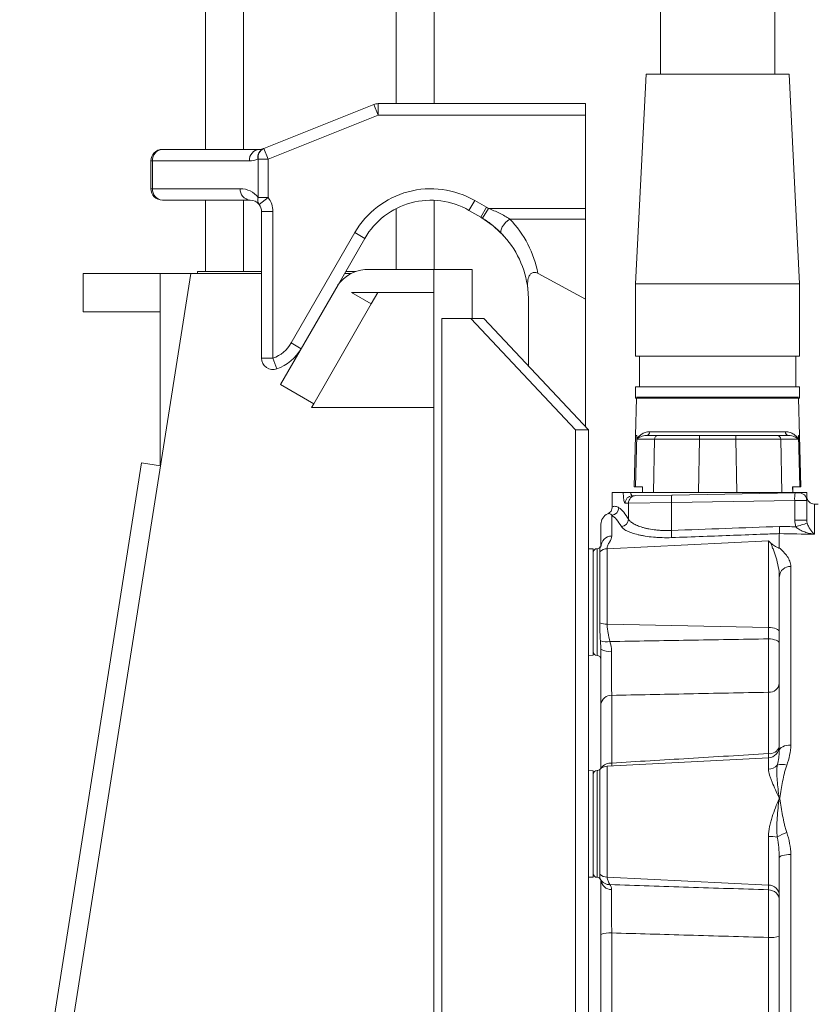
# Model space of a CAD drawing. Header units: millimetres. Extents: x 21 to 1445, y 16 to 3591.
# Tile 3 of 8: x 510 to 719, y 2336 to 2594. Entities that reach past the tile are written whole.
import ezdxf

# ---------------------------------------------------------------- set-up
doc = ezdxf.new("R2010")
doc.units = ezdxf.units.MM

msp = doc.modelspace()

# ---------------------------------------------------------------- linework, layer by layer
at = {"color": 7, "linetype": 'Continuous', "lineweight": 15}
for p, q in [((558.75, 2559.96), (558.75, 3527.95)), ((568.75, 2559.96), (568.75, 3527.95)), ((608.75, 2571.96), (608.75, 3527.95)), ((618.75, 2571.96), (618.75, 3527.95)), ((678.09, 2610.71), (678.09, 2579.71)), ((708.09, 2579.71), (708.09, 2610.71)), ((674.34, 2579.71), (671.59, 2524.71)), ((693.09, 2579.71), (674.34, 2579.71)), ((711.84, 2579.71), (693.09, 2579.71)), ((714.59, 2524.71), (711.84, 2579.71)), ((574.09, 2560.2), (602.94, 2571.74)), ((604.06, 2568.96), (602.94, 2571.74)), ((604.06, 2571.96), (604.06, 2568.96)), ((604.06, 2571.96), (658.48, 2571.96)), ((658.48, 2571.96), (658.48, 2568.96)), ((604.06, 2568.96), (575.21, 2557.42)), ((658.48, 2568.96), (604.06, 2568.96)), ((658.48, 2544.48), (658.48, 2568.96)), ((547.48, 2559.96), (572.9, 2559.96)), ((574.02, 2560.17), (574.09, 2560.2)), ((574.09, 2560.2), (575.21, 2557.42)), ((544.48, 2549.66), (544.48, 2556.96)), ((544.88, 2556.96), (544.48, 2556.96)), ((544.88, 2556.96), (544.88, 2549.66)), ((570.31, 2556.96), (544.88, 2556.96)), ((572.61, 2557.42), (572.53, 2557.39)), ((572.61, 2547.35), (572.61, 2557.42)), ((575.21, 2557.42), (572.61, 2557.42)), ((575.21, 2557.42), (575.21, 2547.35)), ((544.48, 2549.66), (544.88, 2549.66)), ((544.88, 2549.66), (567.88, 2549.66)), ((570.48, 2546.66), (547.48, 2546.66)), ((558.75, 2527.95), (558.75, 2546.66)), ((568.75, 2527.95), (568.75, 2546.66)), ((572.61, 2547.35), (575.21, 2547.35)), ((575.21, 2547.35), (572.84, 2545.5)), ((618.75, 2528.5), (618.75, 2546.62)), ((629.39, 2546.56), (627.89, 2543.96)), ((629.39, 2546.56), (632.48, 2544.77)), ((576.48, 2543.66), (573.48, 2543.66)), ((573.48, 2505.23), (573.48, 2543.66)), ((576.48, 2543.66), (576.48, 2505.23)), ((608.75, 2528.5), (608.75, 2544.42)), ((630.98, 2542.17), (627.89, 2543.96)), ((632.48, 2544.77), (630.98, 2542.17)), ((632.97, 2544.48), (631.42, 2541.92)), ((632.97, 2544.48), (658.48, 2544.48)), ((658.48, 2544.48), (658.48, 2541.69)), ((634.19, 2539.95), (630.98, 2542.17)), ((658.48, 2541.69), (638.58, 2541.69)), ((658.48, 2541.69), (658.48, 2520.67)), ((581.27, 2509.21), (597.97, 2538.14)), ((597.97, 2538.14), (600.57, 2536.64)), ((636.91, 2537.4), (634.5, 2539.7)), ((600.57, 2536.64), (593.54, 2524.46)), ((556.72, 2527.95), (556.72, 2527.44)), ((573.48, 2527.95), (556.72, 2527.95)), ((598.19, 2527.95), (595.55, 2527.95)), ((618.69, 2528.5), (600.55, 2528.5)), ((628.75, 2528.5), (618.69, 2528.5)), ((618.69, 2528.5), (618.69, 2076.02)), ((628.75, 2528.5), (628.75, 2515.65)), ((515.52, 2277.49), (554.91, 2527.44)), ((526.74, 2527.44), (526.74, 2517.38)), ((546.86, 2527.44), (526.74, 2527.44)), ((546.86, 2527.44), (546.86, 2477.03)), ((554.91, 2527.44), (546.86, 2527.44)), ((554.91, 2527.44), (573.48, 2527.44)), ((595.26, 2527.44), (597.03, 2527.44)), ((645.99, 2527.43), (658.48, 2520.67)), ((578.45, 2498.32), (593.54, 2524.46)), ((618.69, 2522.46), (597.06, 2522.46)), ((597.06, 2522.46), (597.06, 2522.42)), ((597.06, 2522.42), (602.25, 2519.43)), ((602.25, 2519.43), (604, 2522.46)), ((671.59, 2524.71), (671.59, 2505.71)), ((693.09, 2524.71), (671.59, 2524.71)), ((714.59, 2524.71), (693.09, 2524.71)), ((714.59, 2505.71), (714.59, 2524.71)), ((643.48, 2503.23), (643.48, 2520.52)), ((658.48, 2520.67), (658.48, 2487.27)), ((526.74, 2517.38), (546.86, 2517.38)), ((587.16, 2493.29), (602.25, 2519.43)), ((620.81, 2515.65), (628.37, 2515.65)), ((620.81, 2515.65), (620.81, 2076.02)), ((631.81, 2515.65), (628.37, 2515.65)), ((628.37, 2515.65), (655.79, 2486.47)), ((631.81, 2515.65), (659.23, 2486.47)), ((581.27, 2509.21), (583.87, 2507.71)), ((576.48, 2505.23), (573.48, 2505.23)), ((576.48, 2505.23), (577.48, 2502.4)), ((693.09, 2505.71), (671.59, 2505.71)), ((672.59, 2505.71), (672.59, 2497.71)), ((714.59, 2505.71), (693.09, 2505.71)), ((713.59, 2497.71), (713.59, 2505.71)), ((578.45, 2498.32), (587.16, 2493.29)), ((671.59, 2497.71), (671.59, 2494.71)), ((693.09, 2497.71), (671.59, 2497.71)), ((714.59, 2497.71), (693.09, 2497.71)), ((714.59, 2494.71), (714.59, 2497.71)), ((671.85, 2494.71), (671.59, 2484.96)), ((693.09, 2494.71), (671.59, 2494.71)), ((714.33, 2494.96), (671.86, 2494.96)), ((714.59, 2494.71), (693.09, 2494.71)), ((714.59, 2484.96), (714.34, 2494.71)), ((586.58, 2492.28), (587.16, 2493.29)), ((618.69, 2492.28), (586.58, 2492.28)), ((659.23, 2486.47), (655.79, 2486.47)), ((655.79, 2105.2), (655.79, 2486.47)), ((659.23, 2105.2), (659.23, 2486.47)), ((671.59, 2484.96), (671.23, 2471.46)), ((671.92, 2484.96), (671.56, 2471.46)), ((671.59, 2484.96), (671.92, 2484.96)), ((671.89, 2483.98), (671.92, 2484.96)), ((676.55, 2483.98), (671.89, 2483.98)), ((671.92, 2484.96), (671.92, 2484.96)), ((674.47, 2484.96), (677.53, 2484.96)), ((675.3, 2485.93), (710.89, 2485.93)), ((676.24, 2469.96), (676.55, 2483.98)), ((677.53, 2484.96), (688.36, 2484.96)), ((688.36, 2483.98), (688.05, 2469.96)), ((688.36, 2484.96), (697.83, 2484.96)), ((688.36, 2484.96), (688.36, 2483.98)), ((697.83, 2483.98), (688.36, 2483.98)), ((697.83, 2484.96), (708.66, 2484.96)), ((697.83, 2484.96), (697.83, 2483.98)), ((698.14, 2469.96), (697.83, 2483.98)), ((708.66, 2484.96), (711.72, 2484.96)), ((709.64, 2483.98), (709.95, 2469.96)), ((714.29, 2483.98), (709.64, 2483.98)), ((714.27, 2484.96), (714.29, 2483.98)), ((714.27, 2484.96), (714.27, 2484.96)), ((714.63, 2471.46), (714.27, 2484.96)), ((714.27, 2484.96), (714.59, 2484.96)), ((714.95, 2471.46), (714.59, 2484.96)), ((541.99, 2477.8), (510.06, 2275.16)), ((546.96, 2477.01), (541.99, 2477.8)), ((671.56, 2471.46), (671.23, 2471.46)), ((671.56, 2471.46), (673.42, 2471.46)), ((673.39, 2471.46), (673.36, 2469.96)), ((673.42, 2471.46), (673.38, 2469.96)), ((712.77, 2471.46), (714.63, 2471.46)), ((712.8, 2469.96), (712.77, 2471.46)), ((712.82, 2469.96), (712.79, 2471.46)), ((714.95, 2471.46), (714.63, 2471.46)), ((665.48, 2466.25), (665.48, 2469.96)), ((665.48, 2469.96), (668.29, 2469.96)), ((674.86, 2469.96), (670.26, 2469.96)), ((670.78, 2469.16), (671.67, 2469.18)), ((671.67, 2469.18), (681.05, 2469.34)), ((676.24, 2469.96), (674.79, 2469.96)), ((688.05, 2469.96), (676.24, 2469.96)), ((681.05, 2469.34), (713.39, 2469.9)), ((688.05, 2469.96), (698.14, 2469.96)), ((709.95, 2469.96), (698.14, 2469.96)), ((709.95, 2469.96), (710.9, 2469.96)), ((714.42, 2469.96), (710.9, 2469.96)), ((713.39, 2469.9), (714.44, 2469.92)), ((716.48, 2469.96), (716.48, 2467.92)), ((669.72, 2467.18), (668.84, 2467.16)), ((680.98, 2467.34), (669.72, 2467.18)), ((669.72, 2463), (669.72, 2467.18)), ((713.32, 2467.9), (680.98, 2467.34)), ((680.98, 2460.05), (680.98, 2467.34)), ((716.48, 2467.92), (713.32, 2467.9)), ((713.32, 2462.75), (713.32, 2467.9)), ((716.48, 2467.92), (716.48, 2462.75)), ((719.48, 2466.96), (718.48, 2466.96)), ((718.48, 2466.96), (718.48, 2459.04)), ((665.32, 2464.03), (665.32, 2458.59)), ((662.48, 2456.1), (662.48, 2461.66)), ((716.48, 2462.75), (713.32, 2462.75)), ((709.28, 2455.52), (709.28, 2459.21)), ((660.48, 2455.2), (659.23, 2455.25)), ((660.48, 2455.2), (660.48, 2441.27)), ((661.48, 2427.27), (661.48, 2455.27)), ((662.33, 2455.75), (662.31, 2455.72)), ((664.12, 2455.26), (706.44, 2457.3)), ((664.12, 2455.26), (664.12, 2435.48)), ((706.44, 2434.63), (706.44, 2457.3)), ((662.18, 2435.81), (662.18, 2454.47)), ((712.28, 2450.59), (712.28, 2403.79)), ((709.28, 2402.3), (709.28, 2447.99)), ((660.48, 2441.27), (660.48, 2427.34)), ((664.12, 2435.48), (706.44, 2434.63)), ((706.44, 2431.62), (706.44, 2434.63)), ((659.23, 2427.3), (660.48, 2427.34)), ((665.32, 2416.81), (665.32, 2399.06)), ((706.44, 2401.54), (706.44, 2417.62)), ((662.48, 2397.64), (662.48, 2414.43)), ((706.45, 2400.49), (706.44, 2401.54)), ((709.26, 2402.03), (709.28, 2402.3)), ((706.44, 2400.45), (664.12, 2398.23)), ((665.32, 2399.06), (665.31, 2398.29)), ((706.44, 2397.45), (706.44, 2400.45)), ((660.48, 2397.03), (659.23, 2397.07)), ((660.48, 2397.03), (660.48, 2383.1)), ((661.48, 2369.1), (661.48, 2397.1)), ((662.18, 2369.9), (662.18, 2397.38)), ((664.12, 2398.23), (664.12, 2369.11)), ((660.48, 2383.1), (660.48, 2369.17)), ((706.44, 2367.07), (706.44, 2379.83)), ((709.28, 2309.65), (709.28, 2374.26)), ((712.28, 2375.05), (712.28, 2308.86)), ((659.23, 2369.12), (660.48, 2369.17)), ((662.45, 2368.4), (662.41, 2368.48)), ((664.12, 2369.11), (706.44, 2367.07)), ((706.44, 2365.82), (706.44, 2367.07)), ((662.48, 2329.8), (662.48, 2354.11)), ((665.32, 2354.51), (665.32, 2329.41)), ((706.44, 2330.58), (706.44, 2353.33))]:
    msp.add_line(p, q, dxfattribs=at)
at = {"color": 7, "linetype": 'Continuous', "lineweight": 15, "flags": 128}
for points in [[(638.58, 2541.69), (638.01, 2541.26), (637.47, 2540.75), (637.01, 2540.2), (636.63, 2539.64), (636.38, 2539.1), (636.25, 2538.62), (636.27, 2538.22), (636.43, 2537.93)], [(706.44, 2434.63), (707, 2434.6), (707.53, 2434.53), (708.03, 2434.42), (708.45, 2434.28), (708.81, 2434.11), (709.07, 2433.91), (709.22, 2433.7), (709.28, 2433.49)], [(706.44, 2431.62), (707, 2431.59), (707.53, 2431.52), (708.03, 2431.41), (708.45, 2431.26), (708.81, 2431.09), (709.07, 2430.9), (709.22, 2430.69), (709.28, 2430.47)], [(712.28, 2403.79), (711.69, 2403.76), (711.13, 2403.67), (710.61, 2403.54), (710.16, 2403.35), (709.78, 2403.13), (709.51, 2402.87), (709.34, 2402.59), (709.28, 2402.3)], [(712.28, 2375.05), (711.69, 2375.04), (711.13, 2374.99), (710.61, 2374.92), (710.16, 2374.82), (709.78, 2374.7), (709.51, 2374.56), (709.34, 2374.42), (709.28, 2374.26)]]:
    msp.add_lwpolyline(points, dxfattribs=at)
at = {"color": 7, "linetype": 'Continuous', "lineweight": 15}
for centre, radius, start, end in [((604.06, 2568.96), 3, 90, 111.8014), ((547.48, 2556.96), 3, 90, 180), ((547.7, 2557.15), 2.82, 94.4392, 183.8391), ((573.12, 2557.15), 2.82, 94.4392, 183.8391), ((575.12, 2557.8), 2.62, 114.9773, 189.0265), ((575.2, 2557.83), 2.62, 114.9773, 189.0265), ((572.9, 2562.96), 3, 270, 291.8014), ((570.31, 2562.96), 6, 270, 291.8014), ((547.48, 2549.66), 3, 180, 270), ((547.7, 2549.47), 2.82, 176.1609, 265.5608), ((567.88, 2543.66), 6, 37.9997, 90), ((570.7, 2549.47), 2.82, 176.1609, 265.5608), ((617.89, 2526.64), 23, 60, 150), ((570.48, 2543.66), 3, 37.9997, 90), ((574.46, 2546.64), 1.97, 159.009, 215.252), ((570.48, 2543.66), 6, 0, 37.9997), ((617.89, 2526.64), 20, 60, 150), ((570.48, 2543.66), 3, 0, 37.9997), ((618.48, 2520.52), 28, 58.8376, 60), ((618.48, 2520.52), 25, 58.8376, 60), ((618.48, 2522.2), 28, 10.7617, 44.1204), ((618.48, 2520.52), 25, 6.3202, 44.1204), ((601.64, 2518.5), 10.06, 96.2484, 143.6913), ((644.25, 2523.38), 0.928, 183.2248, 186.3196), ((618.48, 2520.52), 25, 0, 6.06), ((573.48, 2513.71), 9, 289.4712, 330), ((573.48, 2513.71), 12, 289.4712, 330), ((576.48, 2505.23), 3, 180, 289.4712), ((674.38, 2485.87), 0.921, 275.6793, 3.5452), ((677.54, 2483.97), 0.992, 90.4266, 178.9504), ((708.65, 2483.97), 0.992, 1.0496, 89.5734), ((711.81, 2485.87), 0.921, 176.4548, 264.3207), ((670.83, 2467.17), 1.99, 91.2751, 180.295), ((671.71, 2467.19), 1.99, 91.2751, 180.295), ((690.59, 2468), 9.63, 172.0416, 183.962), ((722.93, 2468.57), 9.63, 172.0416, 183.962), ((714.48, 2467.92), 2, 0, 91), ((718.48, 2468.96), 2, 180, 270), ((665.18, 2466.05), 2.02, 274.0278, 359.2735), ((665.48, 2461.66), 3, 113.8359, 180), ((667.69, 2463.1), 2.04, 274.552, 357.279), ((733.23, 2403.89), 60.39, 105.9907, 108.9637), ((665.4, 2455.67), 2.92, 91.4852, 178.6112), ((663.04, 2459.11), 17.96, 357.0012, 2.9988), ((661.48, 2454.27), 1, 90, 180), ((661.48, 2456.27), 1, 270, 326.1289), ((664.25, 2452.14), 3.12, 92.4549, 131.6004), ((712.1, 2447.78), 2.82, 86.2749, 175.7128), ((664.14, 2441.55), 6.07, 251.1707, 269.8022), ((663.87, 2434.91), 4.11, 248.4954, 283.92), ((661.48, 2428.27), 1, 180, 270), ((661.48, 2426.27), 1, 0, 90), ((664.65, 2432.82), 4.48, 241.0535, 278.3774), ((706.6, 2420.31), 2.7, 266.4772, 352.7669), ((665.17, 2414.11), 2.71, 86.7562, 173.1581), ((706.28, 2403.44), 3, 273, 0), ((706.78, 2404.14), 2.63, 262.4024, 341.3596), ((665.15, 2395.96), 3.11, 86.7531, 145.7078), ((706.37, 2400.64), 3.19, 271.2446, 318.2949), ((709.9, 2395.09), 3.62, 68.7439, 108.5931), ((661.48, 2396.1), 1, 90, 180), ((661.48, 2398.1), 1, 270, 314.2994), ((664.27, 2395.23), 3, 93, 134.2994), ((708.23, 2382.18), 7.83, 81.6663, 82.8259), ((710.52, 2381.8), 7.94, 98.3407, 99.4872), ((713.24, 2373.81), 7.32, 106.065, 127.8572), ((706.55, 2369.76), 10.07, 77.394, 90.6351), ((661.48, 2370.1), 1, 180, 270), ((661.48, 2368.1), 1, 27.0812, 90), ((664.25, 2372.23), 3.12, 228.3996, 267.5451), ((664.71, 2369.88), 2.69, 209.2593, 273.2726), ((665.19, 2368.63), 2.73, 185.8839, 272.1971), ((706.4, 2364.19), 2.88, 2.2012, 89.3336), ((706.4, 2362.94), 2.88, 2.2012, 89.3336), ((664.65, 2348.97), 5.58, 83.0867, 112.9079), ((707.11, 2359.51), 6.21, 263.7667, 290.4214)]:
    msp.add_arc(centre, radius, start, end, dxfattribs=at)
for centre, major_axis, ratio, start_param, end_param in [((688.37, 2483.96), (12, -0.02), 0.00218, 1.571327, 2.967016), ((697.82, 2483.96), (12, 0.02), 0.00218, 0.174577, 1.570265), ((668.84, 2471.16), (0, 4), 0.141755, 1.876365, 3.144136), ((670.82, 2471.16), (0.04, 2), 0.335459, 2.223416, 3.154888), ((714.48, 2471.92), (0.04, 2), 0.052264, 2.953804, 3.143422), ((665.57, 2341.96), (0, 124.6), 0.140545, 6.043639, 6.190032), ((-130.26, 2341.96), (2423.3, 0), 0.052408, 1.215118, 1.216998), ((-130.36, 2341.96), (2423.3, 0), 0.051582, 1.212925, 1.216975)]:
    msp.add_ellipse(centre, major_axis=major_axis, ratio=ratio, start_param=start_param, end_param=end_param, dxfattribs=at)
for points, knots in [([(632.97, 2544.48), (633.47, 2544.3), (633.96, 2544.1), (634.93, 2543.67), (635.41, 2543.45), (636.36, 2542.98), (636.82, 2542.74), (637.72, 2542.23), (638.16, 2541.96), (638.58, 2541.69)], [0, 0, 0, 0, 0.25, 0.25, 0.5, 0.5, 0.75, 0.75, 1, 1, 1, 1]), ([(636.43, 2537.93), (635.74, 2538.63), (634.97, 2539.34), (633.7, 2540.36), (633.26, 2540.69), (632.35, 2541.33), (631.89, 2541.63), (631.42, 2541.92)], [0, 0, 0, 0, 0.5, 0.5, 0.75, 0.75, 1, 1, 1, 1]), ([(645.99, 2527.43), (645.87, 2527.49), (645.76, 2527.54), (645.52, 2527.63), (645.4, 2527.66), (645.15, 2527.71), (645.03, 2527.72), (644.77, 2527.7), (644.65, 2527.67), (644.41, 2527.59), (644.3, 2527.52), (644.09, 2527.37), (644, 2527.27), (643.76, 2526.96), (643.64, 2526.72), (643.47, 2526.23), (643.4, 2525.97), (643.32, 2525.44), (643.29, 2525.18), (643.25, 2524.38), (643.27, 2523.86), (643.32, 2523.33)], [0, 0, 0, 0, 0.0625, 0.0625, 0.125, 0.125, 0.1875, 0.1875, 0.25, 0.25, 0.3125, 0.3125, 0.375, 0.375, 0.5, 0.5, 0.625, 0.625, 0.75, 0.75, 1, 1, 1, 1]), ([(675.3, 2485.93), (674.86, 2485.93), (674.47, 2485.85), (673.75, 2485.61), (673.43, 2485.45), (672.86, 2485.08), (672.62, 2484.88), (672.3, 2484.55), (672.21, 2484.44), (672.04, 2484.21), (671.96, 2484.1), (671.89, 2483.98)], [0, 0, 0, 0, 0.25, 0.25, 0.5, 0.5, 0.75, 0.75, 0.875, 0.875, 1, 1, 1, 1]), ([(674.47, 2484.96), (674.17, 2484.96), (673.9, 2484.92), (673.39, 2484.8), (673.15, 2484.71), (672.73, 2484.53), (672.53, 2484.43), (672.19, 2484.21), (672.03, 2484.1), (671.89, 2483.98)], [0, 0, 0, 0, 0.25, 0.25, 0.5, 0.5, 0.75, 0.75, 1, 1, 1, 1]), ([(710.89, 2485.93), (711.32, 2485.93), (711.72, 2485.85), (712.44, 2485.61), (712.76, 2485.45), (713.33, 2485.08), (713.57, 2484.88), (713.88, 2484.55), (713.98, 2484.44), (714.15, 2484.21), (714.23, 2484.1), (714.29, 2483.98)], [0, 0, 0, 0, 0.25, 0.25, 0.5, 0.5, 0.75, 0.75, 0.875, 0.875, 1, 1, 1, 1]), ([(711.72, 2484.96), (712.02, 2484.96), (712.29, 2484.92), (712.8, 2484.8), (713.03, 2484.71), (713.46, 2484.53), (713.65, 2484.43), (714, 2484.21), (714.16, 2484.1), (714.29, 2483.98)], [0, 0, 0, 0, 0.25, 0.25, 0.5, 0.5, 0.75, 0.75, 1, 1, 1, 1]), ([(668.29, 2469.96), (668.33, 2469.96), (668.4, 2469.96), (668.63, 2469.96), (668.77, 2469.96), (669.12, 2469.96), (669.32, 2469.96), (669.66, 2469.96), (669.77, 2469.96), (670.01, 2469.96), (670.13, 2469.96), (670.26, 2469.96)], [0, 0, 0, 0, 0.25, 0.25, 0.5, 0.5, 0.75, 0.75, 0.875, 0.875, 1, 1, 1, 1]), ([(714.42, 2469.96), (714.51, 2469.96), (714.59, 2469.96), (714.74, 2469.96), (714.81, 2469.96), (715.01, 2469.96), (715.13, 2469.96), (715.47, 2469.96), (715.68, 2469.96), (716.05, 2469.96), (716.2, 2469.96), (716.42, 2469.96), (716.48, 2469.96), (716.48, 2469.96)], [0, 0, 0, 0, 0.0625, 0.0625, 0.125, 0.125, 0.25, 0.25, 0.5, 0.5, 0.75, 0.75, 1, 1, 1, 1]), ([(665.48, 2466.25), (665.48, 2466.05), (665.45, 2465.86), (665.34, 2465.49), (665.25, 2465.31), (665.04, 2464.98), (664.91, 2464.84), (664.61, 2464.59), (664.44, 2464.48), (664.27, 2464.4)], [0, 0, 0, 0, 0.25, 0.25, 0.5, 0.5, 0.75, 0.75, 1, 1, 1, 1]), ([(665.48, 2466.25), (665.77, 2466.37), (666.05, 2466.41), (666.63, 2466.33), (666.91, 2466.21), (667.2, 2466.02)], [0, 0, 0, 0, 0.5, 0.5, 1, 1, 1, 1]), ([(665.32, 2464.03), (665.15, 2464.23), (664.97, 2464.36), (664.62, 2464.49), (664.44, 2464.48), (664.27, 2464.4)], [0, 0, 0, 0, 0.5, 0.5, 1, 1, 1, 1]), ([(667.85, 2461.07), (667.43, 2461.78), (667.01, 2462.38), (666.17, 2463.37), (665.75, 2463.76), (665.32, 2464.03)], [0, 0, 0, 0, 0.5, 0.5, 1, 1, 1, 1]), ([(669.72, 2463), (669.82, 2462.81), (669.97, 2462.62), (670.38, 2462.23), (670.64, 2462.05), (671.27, 2461.68), (671.64, 2461.49), (672.46, 2461.15), (672.92, 2460.99), (673.67, 2460.77), (673.94, 2460.7), (674.48, 2460.57), (674.76, 2460.51), (675.63, 2460.34), (676.25, 2460.25), (677.22, 2460.14), (677.55, 2460.11), (678.22, 2460.07), (678.55, 2460.05), (679.58, 2460.02), (680.27, 2460.02), (680.98, 2460.05)], [0, 0, 0, 0, 0.125, 0.125, 0.25, 0.25, 0.375, 0.375, 0.5, 0.5, 0.5625, 0.5625, 0.625, 0.625, 0.75, 0.75, 0.8125, 0.8125, 0.875, 0.875, 1, 1, 1, 1]), ([(680.98, 2458.17), (680.16, 2458.14), (679.36, 2458.14), (678.18, 2458.17), (677.79, 2458.18), (677.02, 2458.23), (676.64, 2458.26), (675.51, 2458.36), (674.8, 2458.45), (673.79, 2458.61), (673.46, 2458.67), (672.82, 2458.8), (672.51, 2458.86), (671.63, 2459.08), (671.09, 2459.23), (670.36, 2459.48), (670.13, 2459.57), (669.7, 2459.75), (669.49, 2459.84), (668.94, 2460.11), (668.63, 2460.3), (668.14, 2460.68), (667.96, 2460.88), (667.85, 2461.07)], [0, 0, 0, 0, 0.125, 0.125, 0.1875, 0.1875, 0.25, 0.25, 0.375, 0.375, 0.4375, 0.4375, 0.5, 0.5, 0.625, 0.625, 0.6875, 0.6875, 0.75, 0.75, 0.875, 0.875, 1, 1, 1, 1]), ([(709.28, 2459.22), (709.29, 2459.29), (709.3, 2459.39), (709.31, 2459.63), (709.32, 2459.78), (709.33, 2460.11), (709.33, 2460.3), (709.33, 2460.68), (709.33, 2460.89), (709.33, 2461.09)], [0, 0, 0, 0, 0.25, 0.25, 0.5, 0.5, 0.75, 0.75, 1, 1, 1, 1]), ([(713.6, 2461.01), (713.76, 2460.83), (713.93, 2460.68), (714.3, 2460.42), (714.5, 2460.3), (715.1, 2459.98), (715.51, 2459.81), (716.35, 2459.51), (716.77, 2459.39), (717.41, 2459.24), (717.62, 2459.19), (718.05, 2459.11), (718.27, 2459.07), (718.48, 2459.04)], [0, 0, 0, 0, 0.125, 0.125, 0.25, 0.25, 0.5, 0.5, 0.75, 0.75, 0.875, 0.875, 1, 1, 1, 1]), ([(716.59, 2461.95), (716.65, 2461.74), (716.72, 2461.56), (716.87, 2461.22), (716.94, 2461.07), (717.18, 2460.64), (717.34, 2460.39), (717.66, 2459.94), (717.82, 2459.73), (718.07, 2459.45), (718.15, 2459.36), (718.31, 2459.19), (718.4, 2459.11), (718.48, 2459.04)], [0, 0, 0, 0, 0.125, 0.125, 0.25, 0.25, 0.5, 0.5, 0.75, 0.75, 0.875, 0.875, 1, 1, 1, 1]), ([(665.32, 2458.59), (665.32, 2458.09), (665.05, 2457.56), (664.59, 2456.73), (664.43, 2456.44), (664.19, 2455.86), (664.12, 2455.56), (664.12, 2455.26)], [0, 0, 0, 0, 0.5, 0.5, 0.75, 0.75, 1, 1, 1, 1]), ([(709.28, 2459.22), (709.28, 2459.22), (709.28, 2459.22), (709.28, 2459.22), (707.95, 2459.17), (706.62, 2459.12), (705.29, 2459.07), (699.96, 2458.87), (694.64, 2458.68), (689.32, 2458.48), (686.54, 2458.38), (683.76, 2458.28), (680.98, 2458.17)], [-0.00000011, -0.00000011, -0.00000011, -0.00000011, 0, 0, 0, 0.004, 0.004, 0.004, 0.02, 0.02, 0.02, 0.02835713, 0.02835713, 0.02835713, 0.02835713]), ([(662.18, 2454.47), (662.19, 2454.8), (662.21, 2455.47), (662.31, 2455.61), (662.35, 2455.69)], [0, 0, 0, 0, 0.488051, 1, 1, 1, 1]), ([(662.53, 2456.15), (662.54, 2456.16), (662.55, 2456.2), (662.48, 2456.03), (662.35, 2455.81), (662.29, 2455.7)], [0, 0, 0, 0, 0.110772, 0.584712, 1, 1, 1, 1]), ([(707.07, 2456.69), (706.96, 2456.79), (706.86, 2456.9), (706.65, 2457.1), (706.54, 2457.2), (706.44, 2457.3)], [0, 0, 0, 0, 0.5, 0.5, 1, 1, 1, 1]), ([(709.28, 2447.99), (709.28, 2448.87), (709.17, 2449.72), (708.86, 2451.36), (708.65, 2452.15), (708.2, 2453.62), (707.95, 2454.31), (707.59, 2455.27), (707.47, 2455.57), (707.25, 2456.15), (707.14, 2456.43), (707.07, 2456.69)], [0, 0, 0, 0, 0.25, 0.25, 0.5, 0.5, 0.75, 0.75, 0.875, 0.875, 1, 1, 1, 1]), ([(707.07, 2456.69), (707.19, 2456.56), (707.34, 2456.44), (707.66, 2456.21), (707.84, 2456.09), (708.21, 2455.86), (708.4, 2455.75), (708.71, 2455.59), (708.82, 2455.53), (708.98, 2455.47), (709.01, 2455.46), (709.08, 2455.44), (709.12, 2455.43), (709.19, 2455.43), (709.21, 2455.43), (709.25, 2455.45), (709.26, 2455.46), (709.28, 2455.48), (709.28, 2455.5), (709.28, 2455.52)], [0, 0, 0, 0, 0.25, 0.25, 0.5, 0.5, 0.75, 0.75, 0.875, 0.875, 0.90625, 0.90625, 0.9375, 0.9375, 0.953125, 0.953125, 0.96875, 0.96875, 1, 1, 1, 1]), ([(709.28, 2455.52), (709.67, 2455.16), (710.06, 2454.8), (710.77, 2454.04), (711.09, 2453.64), (711.65, 2452.82), (711.87, 2452.39), (712.19, 2451.52), (712.28, 2451.06), (712.28, 2450.59)], [0, 0, 0, 0, 0.25, 0.25, 0.5, 0.5, 0.75, 0.75, 1, 1, 1, 1]), ([(662.36, 2431.08), (662.32, 2431.8), (662.27, 2432.55), (662.2, 2434.13), (662.18, 2434.95), (662.18, 2435.81)], [0, 0, 0, 0, 0.5, 0.5, 1, 1, 1, 1]), ([(664.12, 2435.48), (664.12, 2435.1), (664.14, 2434.71), (664.23, 2433.95), (664.29, 2433.57), (664.51, 2432.43), (664.69, 2431.67), (664.86, 2430.92)], [0, 0, 0, 0, 0.25, 0.25, 0.5, 0.5, 1, 1, 1, 1]), ([(662.48, 2428.9), (662.48, 2429.26), (662.46, 2429.62), (662.41, 2430.34), (662.39, 2430.71), (662.36, 2431.08)], [0, 0, 0, 0, 0.5, 0.5, 1, 1, 1, 1]), ([(664.86, 2430.92), (671.73, 2431.04), (678.59, 2431.15), (685.46, 2431.27), (692.45, 2431.39), (699.44, 2431.5), (706.44, 2431.62)], [0.00238664, 0.00238664, 0.00238664, 0.00238664, 0.02303131, 0.02303131, 0.02303131, 0.04405249, 0.04405249, 0.04405249, 0.04405249]), ([(706.44, 2417.62), (706.44, 2418.02), (706.45, 2418.46), (706.46, 2419.41), (706.46, 2419.92), (706.47, 2420.74), (706.47, 2421.02), (706.47, 2421.59), (706.47, 2421.88), (706.47, 2422.76), (706.48, 2423.37), (706.48, 2424.31), (706.48, 2424.63), (706.47, 2425.27), (706.47, 2425.59), (706.47, 2426.55), (706.47, 2427.2), (706.46, 2428.17), (706.46, 2428.5), (706.46, 2429.14), (706.46, 2429.46), (706.45, 2430.4), (706.44, 2431.02), (706.44, 2431.62)], [0, 0, 0, 0, 0.125, 0.125, 0.25, 0.25, 0.3125, 0.3125, 0.375, 0.375, 0.5, 0.5, 0.5625, 0.5625, 0.625, 0.625, 0.75, 0.75, 0.8125, 0.8125, 0.875, 0.875, 1, 1, 1, 1]), ([(662.48, 2414.43), (662.48, 2415.26), (662.48, 2416.23), (662.48, 2417.86), (662.48, 2418.43), (662.48, 2419.62), (662.48, 2420.23), (662.48, 2421.5), (662.48, 2422.15), (662.48, 2423.48), (662.48, 2424.15), (662.48, 2425.5), (662.48, 2426.18), (662.48, 2427.54), (662.48, 2428.23), (662.48, 2428.9)], [0, 0, 0, 0, 0.25, 0.25, 0.375, 0.375, 0.5, 0.5, 0.625, 0.625, 0.75, 0.75, 0.875, 0.875, 1, 1, 1, 1]), ([(665.3, 2428.38), (665.3, 2427.85), (665.29, 2427.3), (665.29, 2426.21), (665.28, 2425.67), (665.28, 2424.59), (665.28, 2424.06), (665.28, 2422.99), (665.28, 2422.47), (665.28, 2421.46), (665.28, 2420.97), (665.29, 2420.02), (665.29, 2419.56), (665.3, 2418.69), (665.3, 2418.28), (665.31, 2417.51), (665.32, 2417.14), (665.32, 2416.81)], [0, 0, 0, 0, 0.125, 0.125, 0.25, 0.25, 0.375, 0.375, 0.5, 0.5, 0.625, 0.625, 0.75, 0.75, 0.875, 0.875, 1, 1, 1, 1]), ([(706.44, 2417.62), (699.44, 2417.48), (692.45, 2417.35), (685.46, 2417.21), (678.75, 2417.08), (672.03, 2416.95), (665.32, 2416.81)], [0.00284866, 0.00284866, 0.00284866, 0.00284866, 0.02386635, 0.02386635, 0.02386635, 0.04404502, 0.04404502, 0.04404502, 0.04404502]), ([(712.28, 2403.79), (712.28, 2402.88), (712.17, 2401.99), (711.8, 2400.22), (711.53, 2399.34), (711.21, 2398.46)], [0, 0, 0, 0, 0.5, 0.5, 1, 1, 1, 1]), ([(665.32, 2399.06), (672.03, 2399.46), (678.75, 2399.87), (685.46, 2400.27), (692.45, 2400.69), (699.44, 2401.11), (706.44, 2401.54)], [0.00284871, 0.00284871, 0.00284871, 0.00284871, 0.02302738, 0.02302738, 0.02302738, 0.04404507, 0.04404507, 0.04404507, 0.04404507]), ([(708.74, 2398.52), (708.89, 2399.17), (709.16, 2400.37), (709.22, 2401.5), (709.26, 2402.03)], [0, 0, 0, 0, 0.53766, 1, 1, 1, 1]), ([(709.21, 2389.94), (709.02, 2391.52), (708.83, 2393.04), (708.66, 2395.21), (708.62, 2395.91), (708.61, 2396.93), (708.62, 2397.26), (708.66, 2397.9), (708.69, 2398.22), (708.74, 2398.52)], [0, 0, 0, 0, 0.5, 0.5, 0.75, 0.75, 0.875, 0.875, 1, 1, 1, 1]), ([(711.21, 2398.46), (711.09, 2398.12), (710.98, 2397.78), (710.78, 2397.08), (710.69, 2396.73), (710.43, 2395.68), (710.28, 2394.97), (709.86, 2392.83), (709.61, 2391.38), (709.37, 2389.92)], [0, 0, 0, 0, 0.125, 0.125, 0.25, 0.25, 0.5, 0.5, 1, 1, 1, 1]), ([(706.44, 2397.45), (706.44, 2396.96), (706.55, 2396.43), (706.8, 2395.57), (706.91, 2395.28), (707.13, 2394.67), (707.25, 2394.36), (707.65, 2393.41), (707.94, 2392.76), (708.55, 2391.39), (708.88, 2390.68), (709.21, 2389.94)], [0, 0, 0, 0, 0.25, 0.25, 0.375, 0.375, 0.5, 0.5, 0.75, 0.75, 1, 1, 1, 1]), ([(706.44, 2379.83), (706.44, 2380.7), (706.55, 2381.55), (706.8, 2382.82), (706.91, 2383.25), (707.13, 2384.09), (707.25, 2384.51), (707.65, 2385.74), (707.94, 2386.54), (708.55, 2388.11), (708.88, 2388.88), (709.21, 2389.64)], [0, 0, 0, 0, 0.25, 0.25, 0.375, 0.375, 0.5, 0.5, 0.75, 0.75, 1, 1, 1, 1]), ([(708.74, 2379.59), (708.69, 2380.02), (708.66, 2380.45), (708.62, 2381.31), (708.61, 2381.74), (708.62, 2383.02), (708.66, 2383.87), (708.77, 2385.55), (708.85, 2386.38), (709.02, 2388.03), (709.11, 2388.84), (709.21, 2389.64)], [0, 0, 0, 0, 0.125, 0.125, 0.25, 0.25, 0.5, 0.5, 0.75, 0.75, 1, 1, 1, 1]), ([(709.37, 2389.66), (709.61, 2388.2), (709.86, 2386.73), (710.28, 2384.52), (710.43, 2383.78), (710.69, 2382.67), (710.78, 2382.31), (710.98, 2381.57), (711.09, 2381.21), (711.21, 2380.85)], [0, 0, 0, 0, 0.5, 0.5, 0.75, 0.75, 0.875, 0.875, 1, 1, 1, 1]), ([(711.21, 2380.85), (711.53, 2379.91), (711.8, 2378.96), (712.17, 2377.03), (712.28, 2376.05), (712.28, 2375.05)], [0, 0, 0, 0, 0.5, 0.5, 1, 1, 1, 1]), ([(709.28, 2374.26), (709.28, 2375.16), (709.22, 2376.05), (709.02, 2377.82), (708.89, 2378.71), (708.74, 2379.59)], [0, 0, 0, 0, 0.5, 0.5, 1, 1, 1, 1]), ([(662.36, 2368.56), (662.32, 2368.66), (662.27, 2368.81), (662.2, 2369.26), (662.18, 2369.55), (662.18, 2369.9)], [0, 0, 0, 0, 0.5, 0.5, 1, 1, 1, 1]), ([(662.48, 2354.11), (662.48, 2355.47), (662.48, 2356.83), (662.48, 2358.85), (662.48, 2359.53), (662.48, 2360.84), (662.48, 2361.47), (662.48, 2362.72), (662.48, 2363.32), (662.48, 2364.49), (662.48, 2365.05), (662.48, 2366.1), (662.48, 2366.59), (662.48, 2367.52), (662.48, 2367.96), (662.48, 2368.35)], [0, 0, 0, 0, 0.25, 0.25, 0.375, 0.375, 0.5, 0.5, 0.625, 0.625, 0.75, 0.75, 0.875, 0.875, 1, 1, 1, 1]), ([(664.12, 2369.11), (664.12, 2368.96), (664.14, 2368.8), (664.23, 2368.47), (664.29, 2368.31), (664.51, 2367.83), (664.69, 2367.51), (664.86, 2367.19)], [0, 0, 0, 0, 0.25, 0.25, 0.5, 0.5, 1, 1, 1, 1]), ([(664.86, 2367.19), (671.73, 2366.97), (678.59, 2366.74), (685.46, 2366.51), (692.45, 2366.28), (699.44, 2366.05), (706.44, 2365.82)], [0.00238664, 0.00238664, 0.00238664, 0.00238664, 0.02303131, 0.02303131, 0.02303131, 0.04405249, 0.04405249, 0.04405249, 0.04405249]), ([(665.3, 2365.9), (665.3, 2365.59), (665.29, 2365.24), (665.29, 2364.5), (665.28, 2364.1), (665.28, 2363.27), (665.28, 2362.82), (665.28, 2361.89), (665.28, 2361.4), (665.28, 2360.41), (665.28, 2359.9), (665.29, 2358.85), (665.29, 2358.31), (665.3, 2357.23), (665.3, 2356.69), (665.31, 2355.6), (665.32, 2355.05), (665.32, 2354.51)], [0, 0, 0, 0, 0.125, 0.125, 0.25, 0.25, 0.375, 0.375, 0.5, 0.5, 0.625, 0.625, 0.75, 0.75, 0.875, 0.875, 1, 1, 1, 1]), ([(706.44, 2353.33), (706.44, 2353.98), (706.45, 2354.63), (706.46, 2355.91), (706.46, 2356.55), (706.47, 2357.51), (706.47, 2357.83), (706.47, 2358.45), (706.47, 2358.75), (706.47, 2359.65), (706.48, 2360.23), (706.48, 2361.08), (706.48, 2361.35), (706.47, 2361.88), (706.47, 2362.14), (706.47, 2362.88), (706.47, 2363.35), (706.46, 2363.99), (706.46, 2364.19), (706.46, 2364.58), (706.46, 2364.76), (706.45, 2365.27), (706.44, 2365.57), (706.44, 2365.82)], [0, 0, 0, 0, 0.125, 0.125, 0.25, 0.25, 0.3125, 0.3125, 0.375, 0.375, 0.5, 0.5, 0.5625, 0.5625, 0.625, 0.625, 0.75, 0.75, 0.8125, 0.8125, 0.875, 0.875, 1, 1, 1, 1]), ([(706.44, 2353.33), (699.44, 2353.53), (692.45, 2353.73), (685.46, 2353.93), (678.75, 2354.13), (672.03, 2354.32), (665.32, 2354.51)], [0.00284866, 0.00284866, 0.00284866, 0.00284866, 0.02386635, 0.02386635, 0.02386635, 0.04404502, 0.04404502, 0.04404502, 0.04404502])]:
    msp.add_open_spline(points, degree=3, knots=knots, dxfattribs=at)
for points in [[(643.32, 2523.33), (643.33, 2523.27), (643.33, 2523.22), (643.34, 2523.16)], [(643.34, 2523.16), (643.33, 2523.2), (643.33, 2523.24), (643.33, 2523.28)], [(680.98, 2460.05), (690.43, 2460.4), (699.88, 2460.75), (709.33, 2461.09)], [(713.6, 2461.01), (713.42, 2461.57), (713.32, 2462.15), (713.32, 2462.75)], [(716.48, 2462.75), (716.48, 2462.48), (716.52, 2462.21), (716.59, 2461.95)], [(709.28, 2459.21), (709.28, 2459.21), (709.28, 2459.22), (709.28, 2459.22)], [(664.86, 2430.92), (665.07, 2430.11), (665.31, 2429.28), (665.3, 2428.38)], [(709.21, 2389.64), (709.2, 2389.74), (709.2, 2389.84), (709.21, 2389.94)], [(709.37, 2389.92), (709.35, 2389.84), (709.35, 2389.75), (709.37, 2389.66)], [(664.86, 2367.19), (665.07, 2366.85), (665.31, 2366.43), (665.3, 2365.9)]]:
    msp.add_open_spline(points, degree=3, dxfattribs=at)

doc.saveas('drawing.dxf')
